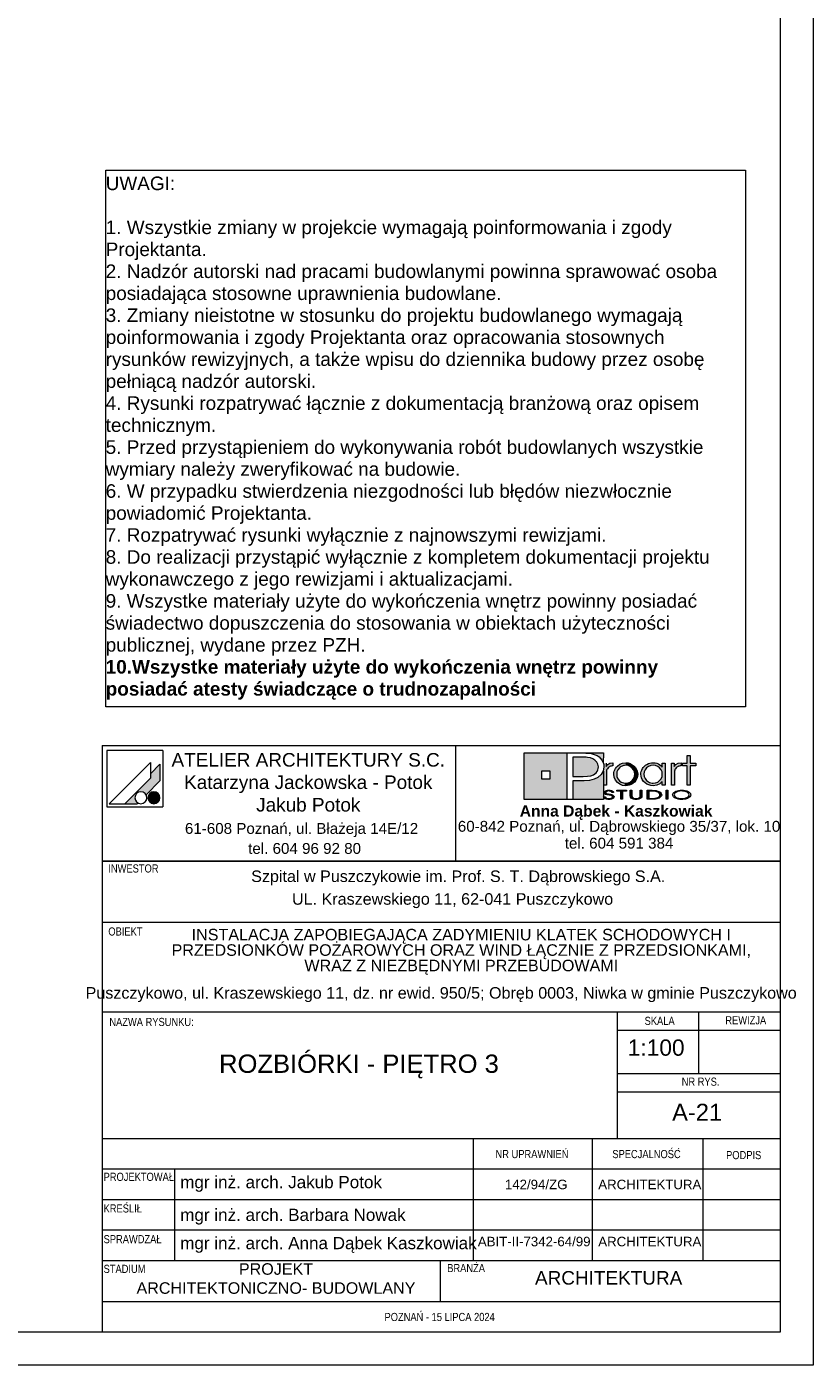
# Paper-space layout 'A-21 ROZBIÓRKI - PIĘTRO 3' of a CAD drawing. Header units: millimetres. Extents: x 0 to 540, y 0 to 297.
# Tile 6 of 7: x 424 to 540, y 0 to 197. Entities that reach past the tile are written whole.
import ezdxf

# ---------------------------------------------------------------- set-up
doc = ezdxf.new("R2010")
doc.units = ezdxf.units.MM
doc.header["$MEASUREMENT"] = 0
doc.layers.add('0_Nr_pióra__2', color=8, linetype='Continuous', lineweight=13)
for name, color, linetype, lineweight, true_color in [('0_Nr_pióra__249', 7, 'Continuous', 5, 0x191919), ('A_Arkusz_Nr_pióra__19', 7, 'Continuous', 5, 0x191919), ('A_Arkusz_Nr_pióra__255', 7, 'Continuous', 15, 0x242424)]:
    doc.layers.add(name, color=color, linetype=linetype, lineweight=lineweight, true_color=true_color)
doc.styles.add('STYL_AUTOMATYCZNY_1', font='arial.ttf')
doc.styles.add('STYL_AUTOMATYCZNY_2', font='ARIALN.TTF')
doc.styles.add('STYL_AUTOMATYCZNY_3', font='arial.ttf')

psp = doc.layouts.new('A-21 ROZBIÓRKI - PIĘTRO 3')

# ---------------------------------------------------------------- hatches: boundary and pattern name
at = {"layer": 'A_Arkusz_Nr_pióra__19', "linetype": 'Continuous', "lineweight": 0, "true_color": 0x131313}
h = psp.add_hatch(color=250, dxfattribs=at)
h.paths.add_polyline_path([(497.36, 90.34), (503.71, 90.34), (503.71, 83.46), (497.36, 83.46)])
h.paths.add_polyline_path([(499.96, 87.69), (501.15, 87.69), (501.15, 86.49), (499.96, 86.49)], flags=0)
for points in [[(506.17, 89.71), (505.71, 89.72), (504.53, 89.72), (504.53, 86.86), (506.06, 86.86), (506.69, 86.89), (507.19, 86.98), (507.59, 87.13), (507.79, 87.26), (507.96, 87.42), (508.11, 87.61), (508.21, 87.83), (508.28, 88.05), (508.3, 88.28), (508.24, 88.67), (508.07, 89), (507.78, 89.3), (507.48, 89.48), (507.12, 89.62), (506.71, 89.69), (506.5, 89.71)], [(509.03, 90.34), (509.02, 88.83), (508.99, 88.95), (508.83, 89.25), (508.63, 89.52), (508.39, 89.75), (508.11, 89.94), (507.83, 90.07), (507.54, 90.17), (507.23, 90.25), (506.87, 90.3), (506.07, 90.33), (506.02, 90.34)], [(504.53, 83.46), (509.03, 83.46), (509.03, 87.7), (508.73, 87.14), (508.24, 86.71), (507.69, 86.45), (507.02, 86.29), (506.24, 86.24), (504.53, 86.24)]]:
    psp.add_hatch(color=250, dxfattribs=at).paths.add_polyline_path(points)
at = {"layer": 'A_Arkusz_Nr_pióra__19', "linetype": 'Continuous', "lineweight": 5, "true_color": 0x191919}
for points in [[(509.46, 88.83), (509.02, 88.83), (509.02, 85.58), (509.48, 85.58), (509.49, 87.54, -0.145311), (509.61, 87.99, -0.140329), (510.1, 88.38), (510.45, 88.45), (510.45, 88.88), (510.01, 88.81), (509.68, 88.63), (509.46, 88.34)], [(510.56, 87.22), (510.58, 87.43), (510.63, 87.65), (510.71, 87.86), (510.82, 88.06), (510.95, 88.25), (511.11, 88.41), (511.48, 88.67), (511.88, 88.83), (512.33, 88.89), (512.35, 88.89), (512.33, 88.52), (512.17, 88.5), (512, 88.47), (511.83, 88.41), (511.67, 88.34), (511.53, 88.24), (511.39, 88.13), (511.17, 87.86), (511.04, 87.55), (511, 87.2), (511.04, 86.84), (511.18, 86.52), (511.4, 86.24), (511.68, 86.04), (511.99, 85.91), (512.17, 85.89), (512.15, 85.52), (511.88, 85.55), (511.47, 85.71), (511.11, 85.97), (510.8, 86.33), (510.62, 86.75)], [(512.33, 88.52), (512.68, 88.47), (513, 88.33), (513.29, 88.11), (513.5, 87.85), (513.62, 87.55), (513.67, 87.21), (513.64, 86.96), (514.05, 86.8), (514.07, 86.87), (514.1, 87.2), (514.08, 87.43), (514.03, 87.67), (513.93, 87.91), (513.77, 88.17), (513.56, 88.4), (513.3, 88.6), (513, 88.76), (512.68, 88.85), (512.35, 88.89)], [(520.14, 88.38), (520.05, 88.34), (519.97, 88.29), (519.87, 88.23), (519.76, 88.12), (519.67, 88.01), (519.6, 87.9), (519.56, 87.78), (519.53, 87.63), (519.52, 87.46), (519.52, 85.58), (519.07, 85.58), (519.07, 88.81), (519.5, 88.81), (519.5, 88.34), (519.72, 88.63), (520.05, 88.81), (520.49, 88.88), (520.49, 88.45), (520.36, 88.43), (520.24, 88.41)], [(521.85, 85.58), (521.41, 85.58), (521.41, 88.44), (520.7, 88.44), (520.7, 88.81), (521.41, 88.81), (521.41, 89.94), (521.85, 89.94), (521.85, 88.81), (522.66, 88.81), (522.66, 88.44), (521.85, 88.44)], [(443.6, 88.67), (442.2, 87.26), (442.2, 86.61), (438.43, 82.85), (440.24, 82.85), (440.35, 82.96), (440.22, 83.05), (440.11, 83.16), (440.02, 83.29), (439.96, 83.43), (439.92, 83.58), (439.91, 83.73), (439.92, 83.88), (439.96, 84.03), (440.02, 84.17), (440.11, 84.3), (440.22, 84.4), (440.35, 84.49), (440.49, 84.56), (440.64, 84.6), (440.79, 84.61), (440.94, 84.6), (441.09, 84.56), (441.23, 84.49), (441.36, 84.4), (441.46, 84.3), (441.56, 84.16), (443.6, 86.21), (443.6, 86.51)], [(443.6, 86.21), (443.6, 88.67), (442.2, 87.26), (442.2, 86.61), (438.43, 82.85), (440.24, 82.85), (440.35, 82.96, -1.314777), (441.56, 84.16)], [(512.86, 85.58), (512.6, 85.52), (512.33, 85.5), (512.15, 85.52), (512.17, 85.89), (512.34, 85.87), (512.69, 85.91), (513, 86.04), (513.28, 86.26), (513.5, 86.53), (513.62, 86.85), (513.64, 86.96), (514.05, 86.8), (513.97, 86.56), (513.8, 86.26), (513.61, 86.03), (513.38, 85.84), (513.12, 85.68)], [(442.36, 84.53), (443.02, 82.9, -0.39153), (441.92, 83.36, -0.418968)], [(442.36, 84.53), (443.02, 82.9, 0.455663), (443.49, 84.15, 0.390402)], [(509.33, 83.87), (509.06, 83.87), (509.08, 83.79), (509.13, 83.71), (509.2, 83.64), (509.28, 83.59), (509.36, 83.56), (509.43, 83.54), (509.48, 83.52), (509.61, 83.49), (509.74, 83.48), (509.82, 83.49), (509.9, 83.48), (510.05, 83.49), (510.24, 83.53), (510.41, 83.6), (510.52, 83.68), (510.59, 83.77), (510.62, 83.87), (510.61, 83.92), (510.58, 83.98), (510.55, 84.03), (510.49, 84.08), (510.44, 84.12), (510.35, 84.16), (510.3, 84.18), (510.2, 84.21), (510.16, 84.22), (510.15, 84.07), (510.19, 84.05), (510.29, 84), (510.34, 83.93), (510.36, 83.86), (510.35, 83.8), (510.31, 83.74), (510.23, 83.68), (510.17, 83.65), (510.11, 83.64), (510.02, 83.61), (509.94, 83.6), (509.87, 83.6), (509.8, 83.6), (509.71, 83.61), (509.63, 83.62), (509.56, 83.64), (509.49, 83.67), (509.45, 83.7), (509.39, 83.74), (509.35, 83.8)], [(510.29, 84.49), (510.55, 84.49), (510.53, 84.59), (510.47, 84.67), (510.35, 84.75), (510.21, 84.81), (510.04, 84.84), (509.85, 84.85), (509.66, 84.84), (509.49, 84.8), (509.34, 84.74), (509.23, 84.67), (509.16, 84.59), (509.14, 84.5), (509.16, 84.4), (509.22, 84.33), (509.32, 84.26), (509.4, 84.22), (509.47, 84.2), (509.53, 84.19), (509.65, 84.16), (509.76, 84.15), (509.88, 84.13), (509.99, 84.11), (510.07, 84.09), (510.15, 84.07), (510.16, 84.22), (510.04, 84.24), (509.88, 84.26), (509.69, 84.3), (509.6, 84.32), (509.52, 84.35), (509.45, 84.39), (509.41, 84.44), (509.4, 84.5), (509.42, 84.57), (509.46, 84.62), (509.54, 84.67), (509.62, 84.7), (509.72, 84.73), (509.81, 84.73), (509.9, 84.73), (509.99, 84.72), (510.07, 84.7), (510.15, 84.67), (510.22, 84.62), (510.27, 84.56)], [(511.85, 83.5), (511.6, 83.5), (511.6, 84.71), (511.02, 84.71), (511.02, 84.83), (512.43, 84.83), (512.43, 84.71), (511.85, 84.71)], [(514.45, 83.6), (514.36, 83.56), (514.25, 83.52), (514.12, 83.5), (513.99, 83.48), (513.86, 83.48), (513.67, 83.49), (513.5, 83.52), (513.34, 83.56), (513.15, 83.67), (513.03, 83.82), (513, 84), (513, 84.83), (513.25, 84.83), (513.25, 84), (513.26, 83.9), (513.31, 83.81), (513.37, 83.74, 0.154269), (513.86, 83.61, 0.149724), (514.34, 83.73), (514.41, 83.81)], [(514.41, 83.81), (514.45, 83.9), (514.46, 84), (514.46, 84.83), (514.72, 84.83), (514.72, 84), (514.7, 83.86), (514.63, 83.74), (514.53, 83.65), (514.45, 83.6)], [(515.76, 83.62), (516.04, 83.62), (516.04, 83.5), (515.51, 83.5), (515.51, 84.83), (516.04, 84.83), (516.04, 84.71), (515.76, 84.71)], [(516.23, 84.83), (516.55, 84.82), (516.75, 84.79), (516.75, 84.66), (516.59, 84.68), (516.38, 84.7), (516.13, 84.71), (516.04, 84.71), (516.04, 84.83)], [(516.74, 83.53), (516.72, 83.53), (516.5, 83.51), (516.25, 83.5), (516.04, 83.5), (516.04, 83.62), (516.13, 83.62), (516.28, 83.62), (516.45, 83.63), (516.53, 83.63), (516.66, 83.65), (516.74, 83.67)], [(517.07, 84.72), (517.23, 84.65), (517.36, 84.58), (517.48, 84.49), (517.57, 84.38), (517.62, 84.27), (517.64, 84.16), (517.61, 84.02), (517.53, 83.89), (517.39, 83.77), (517.25, 83.68), (517.09, 83.62), (516.92, 83.57), (516.74, 83.53), (516.74, 83.67), (516.88, 83.7), (517.07, 83.77), (517.22, 83.87), (517.31, 83.96), (517.37, 84.06), (517.39, 84.17), (517.37, 84.28), (517.3, 84.38), (517.21, 84.47), (517.08, 84.55), (516.93, 84.61), (516.75, 84.66), (516.75, 84.79), (516.83, 84.78)], [(518.57, 83.5), (518.32, 83.5), (518.32, 84.83), (518.57, 84.83)]]:
    psp.add_hatch(color=250, dxfattribs=at).paths.add_polyline_path(points)
h = psp.add_hatch(color=250, dxfattribs=at)
h.paths.add_polyline_path([(517.73, 86.15), (517.36, 85.79), (516.91, 85.57), (516.39, 85.5), (516.06, 85.53), (515.75, 85.61), (515.44, 85.75), (515.18, 85.92), (514.96, 86.14), (514.78, 86.41), (514.66, 86.67), (514.59, 86.93), (514.57, 87.2), (514.58, 87.41), (514.63, 87.61), (514.7, 87.82), (514.79, 88.02), (514.91, 88.19), (515.05, 88.36), (515.24, 88.52), (515.44, 88.65), (515.67, 88.76), (515.91, 88.83), (516.15, 88.87), (516.4, 88.89), (516.67, 88.87), (516.92, 88.81), (517.15, 88.72), (517.37, 88.59), (517.56, 88.43), (517.73, 88.24), (517.73, 88.51), (517.73, 88.81), (518.17, 88.81), (518.17, 87.53), (518.17, 85.58), (517.73, 85.58), (517.73, 85.83)])
h.paths.add_polyline_path([(515.81, 88.38, 0.471077), (515.22, 86.5, 0.494724), (517.4, 86.34, 0.387258), (517.36, 88.1, 0.314042)], flags=0)
h = psp.add_hatch(color=250, dxfattribs=at)
h.paths.add_polyline_path([(520.59, 84.85, 0.130991), (519.56, 84.6, 0.250658), (519.25, 84.17, 0.250617), (519.5, 83.77, 0.141351), (520.59, 83.48, 0.117723), (521.58, 83.7, 0.245905), (521.93, 84.16, 0.237366), (521.68, 84.56, 0.143887)])
h.paths.add_polyline_path([(520.59, 84.73, 0.128597), (519.81, 84.56), (519.72, 84.5), (519.65, 84.45), (519.58, 84.37), (519.54, 84.31), (519.51, 84.24), (519.5, 84.17), (519.53, 84.03), (519.62, 83.91), (519.78, 83.79, 0.126974), (520.59, 83.6, 0.113214), (521.35, 83.76), (521.49, 83.86), (521.58, 83.93), (521.63, 84.01), (521.66, 84.08), (521.67, 84.16), (521.65, 84.26), (521.6, 84.36), (521.52, 84.45), (521.39, 84.55, 0.11716)], flags=0)

# ---------------------------------------------------------------- linework, layer by layer
at = {"layer": '0_Nr_pióra__2', "color": 8, "linetype": 'Continuous', "lineweight": 13, "flags": 128}
psp.add_lwpolyline([(435.6, 176.33), (530.02, 176.33), (530.02, 97.15), (435.6, 97.15)], close=True, dxfattribs=at)
at = {"layer": '0_Nr_pióra__249', "color": 250, "linetype": 'Continuous', "lineweight": 5, "true_color": 0x191919}
for p, q in [((435.75, 90.68), (435.75, 82.41)), ((444.01, 90.68), (435.75, 90.68)), ((442.2, 88.91), (436.13, 82.85)), ((442.2, 88.91), (442.2, 86.61)), ((444.01, 90.68), (444.01, 82.41)), ((497.36, 90.34), (509.03, 90.34)), ((497.36, 83.46), (497.36, 90.34)), ((503.71, 83.46), (503.71, 90.34)), ((503.71, 90.34), (505.99, 90.34)), ((504.53, 89.72), (504.53, 86.86)), ((505.71, 89.72), (504.53, 89.72)), ((506.17, 89.71), (505.71, 89.72)), ((505.99, 90.34), (506.46, 90.33)), ((506.5, 89.71), (506.17, 89.71)), ((506.46, 90.33), (506.87, 90.3)), ((506.71, 89.69), (506.5, 89.71)), ((507.12, 89.62), (506.71, 89.69)), ((506.87, 90.3), (507.23, 90.25)), ((507.48, 89.48), (507.12, 89.62)), ((507.23, 90.25), (507.54, 90.17)), ((507.79, 89.29), (507.48, 89.48)), ((507.54, 90.17), (507.83, 90.07)), ((508.07, 89), (507.79, 89.29)), ((507.83, 90.07), (508.11, 89.94)), ((508.24, 88.67), (508.07, 89)), ((508.11, 89.94), (508.39, 89.75)), ((508.39, 89.75), (508.63, 89.52)), ((508.63, 89.52), (508.83, 89.25)), ((508.83, 89.25), (508.99, 88.95)), ((508.99, 88.95), (509.08, 88.62)), ((509.03, 90.34), (509.02, 88.81)), ((510.01, 88.81), (510.45, 88.88)), ((510.45, 88.88), (510.45, 88.45)), ((511.88, 88.83), (512.33, 88.89)), ((512.33, 88.89), (512.67, 88.86)), ((515.91, 88.83), (516.15, 88.87)), ((516.15, 88.87), (516.4, 88.89)), ((516.4, 88.89), (516.67, 88.87)), ((516.67, 88.87), (516.92, 88.81)), ((520.05, 88.81), (520.49, 88.88)), ((520.49, 88.88), (520.49, 88.45)), ((521.41, 88.81), (521.41, 89.94)), ((521.41, 89.94), (521.85, 89.94)), ((521.85, 89.94), (521.85, 88.81)), ((443.6, 88.67), (442.2, 87.26)), ((443.6, 88.67), (443.6, 86.51)), ((499.96, 87.69), (501.15, 87.69)), ((499.96, 87.69), (501.15, 87.69)), ((499.96, 86.49), (499.96, 87.69)), ((501.15, 87.69), (501.15, 86.49)), ((501.15, 87.69), (501.15, 86.49)), ((506.69, 86.89), (507.19, 86.98)), ((507.19, 86.98), (507.59, 87.13)), ((507.59, 87.13), (507.79, 87.26)), ((507.79, 87.26), (507.96, 87.42)), ((507.96, 87.42), (508.11, 87.61)), ((508.11, 87.61), (508.21, 87.83)), ((508.21, 87.83), (508.28, 88.05)), ((508.3, 88.28), (508.24, 88.67)), ((508.73, 87.14), (508.24, 86.71)), ((508.28, 88.05), (508.3, 88.28)), ((509.02, 87.66), (508.73, 87.14)), ((509.12, 88.27), (509.02, 87.66)), ((509.03, 87.67), (509.03, 83.46)), ((509.08, 88.62), (509.12, 88.27)), ((509.46, 88.81), (509.46, 88.34)), ((509.46, 88.34), (509.68, 88.63)), ((509.49, 87.63), (509.48, 87.46)), ((509.48, 87.46), (509.48, 85.58)), ((509.52, 87.78), (509.49, 87.63)), ((509.56, 87.9), (509.52, 87.78)), ((509.63, 88.01), (509.56, 87.9)), ((509.72, 88.12), (509.63, 88.01)), ((509.68, 88.63), (510.01, 88.81)), ((509.83, 88.23), (509.72, 88.12)), ((509.92, 88.29), (509.83, 88.23)), ((510.01, 88.34), (509.92, 88.29)), ((510.1, 88.38), (510.01, 88.34)), ((510.2, 88.41), (510.1, 88.38)), ((510.32, 88.43), (510.2, 88.41)), ((510.45, 88.45), (510.32, 88.43)), ((510.56, 87.22), (510.58, 87.43)), ((510.62, 86.75), (510.56, 87.22)), ((510.58, 87.43), (510.63, 87.65)), ((510.63, 87.65), (510.71, 87.86)), ((510.71, 87.86), (510.82, 88.06)), ((510.82, 88.06), (510.95, 88.25)), ((510.95, 88.25), (511.11, 88.41)), ((511.04, 87.55), (511, 87.2)), ((511, 87.2), (511.04, 86.84)), ((511.17, 87.86), (511.04, 87.55)), ((511.11, 88.41), (511.48, 88.67)), ((511.39, 88.13), (511.17, 87.86)), ((511.53, 88.24), (511.39, 88.13)), ((511.48, 88.67), (511.88, 88.83)), ((511.67, 88.34), (511.53, 88.24)), ((511.83, 88.41), (511.67, 88.34)), ((512, 88.47), (511.83, 88.41)), ((512.17, 88.5), (512, 88.47)), ((512.34, 88.52), (512.17, 88.5)), ((512.68, 88.47), (512.34, 88.52)), ((512.67, 88.86), (513, 88.76)), ((513, 88.33), (512.68, 88.47)), ((513, 88.76), (513.3, 88.6)), ((513.29, 88.11), (513, 88.33)), ((513.5, 87.85), (513.29, 88.11)), ((513.3, 88.6), (513.56, 88.4)), ((513.62, 87.55), (513.5, 87.85)), ((513.56, 88.4), (513.77, 88.17)), ((513.67, 87.21), (513.62, 87.55)), ((513.62, 86.85), (513.67, 87.21)), ((513.77, 88.17), (513.94, 87.9)), ((513.94, 87.9), (514.03, 87.67)), ((514.03, 87.67), (514.08, 87.43)), ((514.1, 87.2), (514.07, 86.87)), ((514.08, 87.43), (514.1, 87.2)), ((514.57, 87.2), (514.58, 87.41)), ((514.59, 86.93), (514.57, 87.2)), ((514.58, 87.41), (514.63, 87.61)), ((514.66, 86.67), (514.59, 86.93)), ((514.63, 87.61), (514.7, 87.82)), ((514.7, 87.82), (514.79, 88.02)), ((514.79, 88.02), (514.91, 88.19)), ((514.91, 88.19), (515.05, 88.36)), ((515.05, 87.55), (515.01, 87.22)), ((515.01, 87.22), (515.05, 86.87)), ((515.05, 88.36), (515.24, 88.52)), ((515.19, 87.85), (515.05, 87.55)), ((515.41, 88.12), (515.19, 87.85)), ((515.24, 88.52), (515.44, 88.65)), ((515.71, 88.34), (515.41, 88.12)), ((515.44, 88.65), (515.67, 88.76)), ((515.67, 88.76), (515.91, 88.83)), ((516.03, 88.47), (515.71, 88.34)), ((516.39, 88.52), (516.03, 88.47)), ((516.75, 88.47), (516.39, 88.52)), ((517.06, 88.34), (516.75, 88.47)), ((516.92, 88.81), (517.15, 88.72)), ((517.34, 88.12), (517.06, 88.34)), ((517.15, 88.72), (517.37, 88.59)), ((517.56, 87.85), (517.34, 88.12)), ((517.37, 88.59), (517.56, 88.43)), ((517.56, 88.43), (517.73, 88.24)), ((517.69, 87.54), (517.56, 87.85)), ((517.73, 87.19), (517.69, 87.54)), ((517.69, 86.85), (517.73, 87.19)), ((517.73, 88.24), (517.73, 88.81)), ((517.73, 88.81), (518.17, 88.81)), ((518.17, 88.81), (518.17, 85.58)), ((519.07, 85.58), (519.07, 88.81)), ((519.07, 88.81), (519.5, 88.81)), ((519.5, 88.81), (519.5, 88.34)), ((519.5, 88.34), (519.72, 88.63)), ((519.53, 87.63), (519.52, 87.46)), ((519.52, 87.46), (519.52, 85.58)), ((519.56, 87.78), (519.53, 87.63)), ((519.6, 87.9), (519.56, 87.78)), ((519.67, 88.01), (519.6, 87.9)), ((519.76, 88.12), (519.67, 88.01)), ((519.72, 88.63), (520.05, 88.81)), ((519.87, 88.23), (519.76, 88.12)), ((519.97, 88.29), (519.87, 88.23)), ((520.05, 88.34), (519.97, 88.29)), ((520.14, 88.38), (520.05, 88.34)), ((520.24, 88.41), (520.14, 88.38)), ((520.36, 88.43), (520.24, 88.41)), ((520.49, 88.45), (520.36, 88.43)), ((520.7, 88.44), (520.7, 88.81)), ((520.7, 88.81), (521.41, 88.81)), ((521.41, 88.44), (520.7, 88.44)), ((521.41, 85.58), (521.41, 88.44)), ((521.85, 88.81), (522.66, 88.81)), ((522.66, 88.44), (521.85, 88.44)), ((521.85, 88.44), (521.85, 85.58)), ((522.66, 88.81), (522.66, 88.44)), ((442.2, 86.61), (438.43, 82.85)), ((443.6, 86.21), (441.56, 84.16)), ((443.6, 86.51), (443.6, 86.21)), ((501.15, 86.49), (499.96, 86.49)), ((504.53, 86.86), (506.06, 86.86)), ((504.53, 86.24), (504.53, 83.46)), ((506.19, 86.24), (504.53, 86.24)), ((506.06, 86.86), (506.69, 86.89)), ((507, 86.29), (506.19, 86.24)), ((507.69, 86.45), (507, 86.29)), ((508.24, 86.71), (507.69, 86.45)), ((509.48, 85.58), (509.02, 85.58)), ((510.8, 86.33), (510.62, 86.75)), ((511.11, 85.97), (510.8, 86.33)), ((511.04, 86.84), (511.18, 86.52)), ((511.47, 85.71), (511.11, 85.97)), ((511.18, 86.52), (511.4, 86.24)), ((511.4, 86.24), (511.68, 86.04)), ((511.88, 85.55), (511.47, 85.71)), ((511.68, 86.04), (511.99, 85.91)), ((512.33, 85.5), (511.88, 85.55)), ((511.99, 85.91), (512.34, 85.87)), ((512.6, 85.52), (512.33, 85.5)), ((512.34, 85.87), (512.69, 85.91)), ((512.86, 85.58), (512.6, 85.52)), ((512.69, 85.91), (513, 86.04)), ((513.12, 85.68), (512.86, 85.58)), ((513, 86.04), (513.28, 86.26)), ((513.38, 85.84), (513.12, 85.68)), ((513.28, 86.26), (513.5, 86.53)), ((513.61, 86.03), (513.38, 85.84)), ((513.5, 86.53), (513.62, 86.85)), ((513.8, 86.26), (513.61, 86.03)), ((513.97, 86.56), (513.8, 86.26)), ((514.07, 86.87), (513.97, 86.56)), ((514.78, 86.41), (514.66, 86.67)), ((514.96, 86.14), (514.78, 86.41)), ((515.18, 85.92), (514.96, 86.14)), ((515.05, 86.87), (515.18, 86.55)), ((515.18, 86.55), (515.4, 86.28)), ((515.44, 85.75), (515.18, 85.92)), ((515.4, 86.28), (515.53, 86.16)), ((515.75, 85.61), (515.44, 85.75)), ((515.53, 86.16), (515.68, 86.06)), ((515.68, 86.06), (515.85, 85.98)), ((516.06, 85.53), (515.75, 85.61)), ((515.85, 85.98), (516.03, 85.92)), ((516.03, 85.92), (516.21, 85.88)), ((516.39, 85.5), (516.06, 85.53)), ((516.21, 85.88), (516.39, 85.87)), ((516.39, 85.87), (516.74, 85.91)), ((516.91, 85.57), (516.39, 85.5)), ((516.74, 85.91), (517.06, 86.05)), ((517.36, 85.79), (516.91, 85.57)), ((517.06, 86.05), (517.34, 86.26)), ((517.34, 86.26), (517.56, 86.54)), ((517.73, 86.15), (517.36, 85.79)), ((517.56, 86.54), (517.69, 86.85)), ((517.73, 85.58), (517.73, 86.15)), ((518.17, 85.58), (517.73, 85.58)), ((519.52, 85.58), (519.07, 85.58)), ((521.85, 85.58), (521.41, 85.58)), ((440.35, 82.96), (440.24, 82.85)), ((509.03, 83.46), (497.36, 83.46)), ((504.53, 83.46), (503.71, 83.46)), ((509.08, 83.79), (509.06, 83.87)), ((509.06, 83.87), (509.33, 83.87)), ((509.13, 83.71), (509.08, 83.79)), ((509.2, 83.64), (509.13, 83.71)), ((509.14, 84.5), (509.16, 84.59)), ((509.16, 84.4), (509.14, 84.5)), ((509.16, 84.59), (509.23, 84.67)), ((509.22, 84.33), (509.16, 84.4)), ((509.28, 83.59), (509.2, 83.64)), ((509.32, 84.26), (509.22, 84.33)), ((509.23, 84.67), (509.34, 84.74)), ((509.37, 83.55), (509.28, 83.59)), ((509.37, 84.23), (509.32, 84.26)), ((509.33, 83.87), (509.35, 83.8)), ((509.34, 84.74), (509.49, 84.8)), ((509.35, 83.8), (509.39, 83.74)), ((509.43, 84.21), (509.37, 84.23)), ((509.48, 83.52), (509.37, 83.55)), ((509.39, 83.74), (509.45, 83.7)), ((509.41, 84.56), (509.4, 84.5)), ((509.4, 84.5), (509.41, 84.44)), ((509.46, 84.62), (509.41, 84.56)), ((509.41, 84.44), (509.45, 84.39)), ((509.5, 84.19), (509.43, 84.21)), ((509.45, 84.39), (509.52, 84.35)), ((509.45, 83.7), (509.5, 83.67)), ((509.54, 84.67), (509.46, 84.62)), ((509.59, 83.5), (509.48, 83.52)), ((509.49, 84.8), (509.66, 84.84)), ((509.58, 84.18), (509.5, 84.19)), ((509.5, 83.67), (509.56, 83.64)), ((509.52, 84.35), (509.6, 84.32)), ((509.62, 84.7), (509.54, 84.67)), ((509.56, 83.64), (509.63, 83.62)), ((509.68, 84.16), (509.58, 84.18)), ((509.72, 83.48), (509.59, 83.5)), ((509.6, 84.32), (509.73, 84.29)), ((509.72, 84.73), (509.62, 84.7)), ((509.63, 83.62), (509.7, 83.61)), ((509.66, 84.84), (509.85, 84.85)), ((509.8, 84.14), (509.68, 84.16)), ((509.7, 83.61), (509.77, 83.6)), ((509.83, 84.73), (509.72, 84.73)), ((509.84, 83.48), (509.72, 83.48)), ((509.73, 84.29), (509.89, 84.26)), ((509.77, 83.6), (509.85, 83.6)), ((509.96, 84.12), (509.8, 84.14)), ((509.95, 84.72), (509.83, 84.73)), ((510.05, 83.49), (509.84, 83.48)), ((509.85, 84.85), (510.04, 84.84)), ((509.85, 83.6), (509.92, 83.6)), ((509.89, 84.26), (510.03, 84.24)), ((509.92, 83.6), (509.98, 83.61)), ((510.06, 84.7), (509.95, 84.72)), ((510.09, 84.09), (509.96, 84.12)), ((509.98, 83.61), (510.05, 83.62)), ((510.03, 84.24), (510.13, 84.22)), ((510.04, 84.84), (510.21, 84.81)), ((510.05, 83.62), (510.12, 83.64)), ((510.24, 83.53), (510.05, 83.49)), ((510.15, 84.67), (510.06, 84.7)), ((510.19, 84.05), (510.09, 84.09)), ((510.12, 83.64), (510.18, 83.66)), ((510.13, 84.22), (510.2, 84.21)), ((510.22, 84.62), (510.15, 84.67)), ((510.18, 83.66), (510.23, 83.68)), ((510.29, 84), (510.19, 84.05)), ((510.2, 84.21), (510.25, 84.2)), ((510.21, 84.81), (510.35, 84.75)), ((510.27, 84.56), (510.22, 84.62)), ((510.23, 83.68), (510.3, 83.74)), ((510.41, 83.6), (510.24, 83.53)), ((510.25, 84.2), (510.31, 84.18)), ((510.29, 84.49), (510.27, 84.56)), ((510.55, 84.49), (510.29, 84.49)), ((510.34, 83.93), (510.29, 84)), ((510.3, 83.74), (510.35, 83.8)), ((510.31, 84.18), (510.36, 84.16)), ((510.36, 83.86), (510.34, 83.93)), ((510.35, 84.75), (510.47, 84.67)), ((510.35, 83.8), (510.36, 83.86)), ((510.36, 84.16), (510.44, 84.12)), ((510.52, 83.68), (510.41, 83.6)), ((510.44, 84.12), (510.5, 84.08)), ((510.47, 84.67), (510.53, 84.59)), ((510.5, 84.08), (510.55, 84.03)), ((510.59, 83.77), (510.52, 83.68)), ((510.53, 84.59), (510.55, 84.49)), ((510.55, 84.03), (510.59, 83.98)), ((510.59, 83.98), (510.61, 83.92)), ((510.62, 83.87), (510.59, 83.77)), ((510.61, 83.92), (510.62, 83.87)), ((511.02, 84.71), (511.02, 84.83)), ((511.02, 84.83), (512.43, 84.83)), ((511.6, 84.71), (511.02, 84.71)), ((511.6, 83.5), (511.6, 84.71)), ((511.85, 83.5), (511.6, 83.5)), ((512.43, 84.71), (511.85, 84.71)), ((511.85, 84.71), (511.85, 83.5)), ((512.43, 84.83), (512.43, 84.71)), ((513, 84.83), (513.25, 84.83)), ((513, 84), (513, 84.83)), ((513.03, 83.82), (513, 84)), ((513.15, 83.67), (513.03, 83.82)), ((513.34, 83.56), (513.15, 83.67)), ((513.25, 84.83), (513.25, 84)), ((513.25, 84), (513.26, 83.9)), ((513.26, 83.9), (513.31, 83.81)), ((513.31, 83.81), (513.38, 83.73)), ((513.5, 83.52), (513.34, 83.56)), ((513.38, 83.73), (513.43, 83.7)), ((513.43, 83.7), (513.5, 83.67)), ((513.5, 83.67), (513.58, 83.64)), ((513.67, 83.49), (513.5, 83.52)), ((513.58, 83.64), (513.67, 83.62)), ((513.67, 83.62), (513.76, 83.61)), ((513.86, 83.48), (513.67, 83.49)), ((513.76, 83.61), (513.86, 83.61)), ((513.86, 83.61), (513.95, 83.61)), ((513.99, 83.48), (513.86, 83.48)), ((513.95, 83.61), (514.04, 83.62)), ((514.12, 83.5), (513.99, 83.48)), ((514.04, 83.62), (514.13, 83.64)), ((514.25, 83.52), (514.12, 83.5)), ((514.13, 83.64), (514.21, 83.67)), ((514.21, 83.67), (514.28, 83.7)), ((514.36, 83.56), (514.25, 83.52)), ((514.28, 83.7), (514.34, 83.73)), ((514.34, 83.73), (514.41, 83.81)), ((514.45, 83.6), (514.36, 83.56)), ((514.41, 83.81), (514.45, 83.9)), ((514.45, 83.9), (514.46, 84)), ((514.53, 83.65), (514.45, 83.6)), ((514.46, 84), (514.46, 84.83)), ((514.46, 84.83), (514.72, 84.83)), ((514.63, 83.74), (514.53, 83.65)), ((514.7, 83.86), (514.63, 83.74)), ((514.72, 84), (514.7, 83.86)), ((514.72, 84.83), (514.72, 84)), ((515.51, 83.5), (515.51, 84.83)), ((515.51, 84.83), (516.04, 84.83)), ((515.51, 83.5), (515.51, 84.83)), ((515.51, 84.83), (516.23, 84.83)), ((516.04, 83.5), (515.51, 83.5)), ((516.25, 83.5), (515.51, 83.5)), ((516.04, 84.71), (515.76, 84.71)), ((515.76, 84.71), (515.76, 83.62)), ((516.13, 84.71), (515.76, 84.71)), ((515.76, 84.71), (515.76, 83.62)), ((515.76, 83.62), (516.04, 83.62)), ((515.76, 83.62), (516.13, 83.62)), ((516.04, 84.83), (516.04, 84.71)), ((516.04, 83.62), (516.04, 83.5)), ((516.38, 84.7), (516.13, 84.71)), ((516.13, 83.62), (516.35, 83.62)), ((516.23, 84.83), (516.55, 84.82)), ((516.5, 83.51), (516.25, 83.5)), ((516.35, 83.62), (516.53, 83.63)), ((516.59, 84.68), (516.38, 84.7)), ((516.72, 83.53), (516.5, 83.51)), ((516.53, 83.63), (516.68, 83.65)), ((516.55, 84.82), (516.83, 84.78)), ((516.77, 84.65), (516.59, 84.68)), ((516.68, 83.65), (516.89, 83.7)), ((516.92, 83.57), (516.72, 83.53)), ((516.93, 84.61), (516.77, 84.65)), ((516.83, 84.78), (517.07, 84.72)), ((516.89, 83.7), (517.07, 83.77)), ((517.09, 83.62), (516.92, 83.57)), ((517.07, 84.55), (516.93, 84.61)), ((517.07, 84.72), (517.23, 84.65)), ((517.2, 84.48), (517.07, 84.55)), ((517.07, 83.77), (517.22, 83.87)), ((517.25, 83.68), (517.09, 83.62)), ((517.3, 84.38), (517.2, 84.48)), ((517.22, 83.87), (517.31, 83.96)), ((517.23, 84.65), (517.36, 84.58)), ((517.39, 83.77), (517.25, 83.68)), ((517.37, 84.28), (517.3, 84.38)), ((517.31, 83.96), (517.37, 84.06)), ((517.36, 84.58), (517.48, 84.49)), ((517.39, 84.17), (517.37, 84.28)), ((517.37, 84.06), (517.39, 84.17)), ((517.53, 83.89), (517.39, 83.77)), ((517.48, 84.49), (517.57, 84.38)), ((517.61, 84.02), (517.53, 83.89)), ((517.57, 84.38), (517.62, 84.27)), ((517.64, 84.16), (517.61, 84.02)), ((517.62, 84.27), (517.64, 84.16)), ((518.32, 83.5), (518.32, 84.83)), ((518.32, 84.83), (518.57, 84.83)), ((518.32, 83.5), (518.32, 84.83)), ((518.32, 84.83), (518.57, 84.83)), ((518.57, 83.5), (518.32, 83.5)), ((518.57, 83.5), (518.32, 83.5)), ((518.57, 84.83), (518.57, 83.5)), ((518.57, 84.83), (518.57, 83.5)), ((519.25, 84.17), (519.27, 84.28)), ((519.26, 84.07), (519.25, 84.17)), ((519.31, 83.97), (519.26, 84.07)), ((519.27, 84.28), (519.33, 84.39)), ((519.38, 83.87), (519.31, 83.97)), ((519.33, 84.39), (519.42, 84.5)), ((519.5, 83.77), (519.38, 83.87)), ((519.42, 84.5), (519.56, 84.6)), ((519.51, 84.24), (519.5, 84.17)), ((519.5, 84.17), (519.53, 84.03)), ((519.65, 83.67), (519.5, 83.77)), ((519.54, 84.31), (519.51, 84.24)), ((519.53, 84.03), (519.62, 83.91)), ((519.58, 84.37), (519.54, 84.31)), ((519.56, 84.6), (519.73, 84.69)), ((519.64, 84.44), (519.58, 84.37)), ((519.62, 83.91), (519.77, 83.79)), ((519.72, 84.5), (519.64, 84.44)), ((519.84, 83.6), (519.65, 83.67)), ((519.81, 84.56), (519.72, 84.5)), ((519.73, 84.69), (519.93, 84.76)), ((519.77, 83.79), (519.88, 83.74)), ((520.04, 84.66), (519.81, 84.56)), ((520.07, 83.53), (519.84, 83.6)), ((519.88, 83.74), (520, 83.69)), ((519.93, 84.76), (520.14, 84.81)), ((520, 83.69), (520.13, 83.65)), ((520.3, 84.71), (520.04, 84.66)), ((520.33, 83.49), (520.07, 83.53)), ((520.13, 83.65), (520.28, 83.62)), ((520.14, 84.81), (520.35, 84.84)), ((520.28, 83.62), (520.43, 83.6)), ((520.59, 84.73), (520.3, 84.71)), ((520.59, 83.48), (520.33, 83.49)), ((520.35, 84.84), (520.59, 84.85)), ((520.43, 83.6), (520.59, 83.6)), ((520.59, 84.85), (520.85, 84.84)), ((520.76, 84.72), (520.59, 84.73)), ((520.59, 83.6), (520.81, 83.61)), ((520.78, 83.48), (520.59, 83.48)), ((520.93, 84.7), (520.76, 84.72)), ((520.97, 83.51), (520.78, 83.48)), ((520.81, 83.61), (521.01, 83.64)), ((520.85, 84.84), (521.1, 84.8)), ((521.09, 84.67), (520.93, 84.7)), ((521.15, 83.54), (520.97, 83.51)), ((521.01, 83.64), (521.2, 83.7)), ((521.26, 84.61), (521.09, 84.67)), ((521.1, 84.8), (521.34, 84.73)), ((521.31, 83.59), (521.15, 83.54)), ((521.2, 83.7), (521.35, 83.76)), ((521.4, 84.54), (521.26, 84.61)), ((521.45, 83.64), (521.31, 83.59)), ((521.34, 84.73), (521.53, 84.65)), ((521.35, 83.76), (521.48, 83.84)), ((521.52, 84.45), (521.4, 84.54)), ((521.58, 83.7), (521.45, 83.64)), ((521.48, 83.84), (521.58, 83.93)), ((521.6, 84.36), (521.52, 84.45)), ((521.53, 84.65), (521.68, 84.56)), ((521.58, 83.93), (521.63, 84.01)), ((521.77, 83.84), (521.58, 83.7)), ((521.65, 84.26), (521.6, 84.36)), ((521.63, 84.01), (521.66, 84.08)), ((521.67, 84.16), (521.65, 84.26)), ((521.66, 84.08), (521.67, 84.16)), ((521.68, 84.56), (521.8, 84.45)), ((521.89, 84), (521.77, 83.84)), ((521.8, 84.45), (521.87, 84.36)), ((521.87, 84.36), (521.91, 84.26)), ((521.93, 84.16), (521.89, 84)), ((521.91, 84.26), (521.93, 84.16)), ((435.75, 82.41), (444.01, 82.41)), ((436.13, 82.85), (440.24, 82.85))]:
    psp.add_line(p, q, dxfattribs=at)
for centre, start, end in [((440.79, 83.73), 0, 180), ((440.79, 83.73), 180, 0), ((442.72, 83.73), 0, 180), ((442.72, 83.73), 180, 0)]:
    psp.add_arc(centre, 0.882, start, end, dxfattribs=at)
at = {"layer": 'A_Arkusz_Nr_pióra__255', "color": 250, "linetype": 'Continuous', "lineweight": 15, "true_color": 0x242424}
for p, q in [((535.1, 292.1), (535.1, 4.9)), ((435.1, 91.43), (535.1, 91.43)), ((435.1, 91.43), (435.1, 74.35)), ((487.22, 91.43), (487.22, 74.35)), ((435.1, 74.35), (535.1, 74.35)), ((435.1, 74.35), (435.1, 4.9)), ((535.1, 74.35), (435.1, 74.35)), ((435.1, 65.35), (535.1, 65.35)), ((435.1, 52.15), (535.1, 52.15)), ((511.1, 33.46), (511.1, 52.15)), ((523.1, 43.06), (523.1, 52.15)), ((511.1, 49.43), (535.1, 49.43)), ((511.1, 43.06), (535.1, 43.06)), ((511.1, 40.34), (535.1, 40.34)), ((435.1, 33.46), (535.1, 33.46)), ((489.85, 15.46), (489.85, 33.46)), ((507.43, 15.46), (507.43, 33.46)), ((523.75, 15.46), (523.75, 33.46)), ((435.1, 28.96), (535.1, 28.96)), ((445.8, 15.46), (445.8, 28.96)), ((435.1, 24.46), (535.1, 24.46)), ((435.1, 19.96), (535.1, 19.96)), ((445.8, 19.96), (535.1, 19.96)), ((435.1, 15.46), (534.96, 15.46)), ((449.1, 15.46), (535.1, 15.46)), ((484.96, 15.46), (484.96, 9.4)), ((435.1, 9.4), (535.1, 9.4)), ((435.1, 9.4), (535.1, 9.4)), ((535.1, 4.9), (29.9, 4.9))]:
    psp.add_line(p, q, dxfattribs=at)
at = {"layer": 'A_Arkusz_Nr_pióra__255', "color": 250, "linetype": 'Continuous', "lineweight": 15, "true_color": 0x242424, "flags": 128}
psp.add_lwpolyline([(0, 297), (540, 297), (540, 0), (0, 0)], close=True, dxfattribs=at)

# ---------------------------------------------------------------- texts
at = {"layer": '0_Nr_pióra__2', "color": 8, "linetype": 'Continuous', "lineweight": 13, "insert": (435.6, 175.38), "char_height": 2, "width": 93.4245, "attachment_point": 1, "line_spacing_factor": 0.972584, "style": 'STYL_AUTOMATYCZNY_1'}
psp.add_mtext('\\A1;{\\pql;\\fArial|b0|i0|c238|p0;\\W1.000000;UWAGI:\\P\\pql;\\fArial|b0|i0|c238|p0;\\W1.000000;\\P\\pql;\\fArial|b0|i0|c238|p0;\\W1.000000;1. Wszystkie zmiany w projekcie wymagają poinformowania i zgody Projektanta.\\P\\pql;\\fArial|b0|i0|c238|p0;\\W1.000000;2. Nadzór autorski nad pracami budowlanymi powinna sprawować osoba posiadająca stosowne uprawnienia budowlane.\\P\\pql;\\fArial|b0|i0|c238|p0;\\W1.000000;3. Zmiany nieistotne w stosunku do projektu budowlanego wymagają poinformowania i zgody Projektanta oraz opracowania stosownych rysunków rewizyjnych, a także wpisu do dziennika budowy przez osobę pełniącą nadzór autorski.\\P\\pql;\\fArial|b0|i0|c238|p0;\\W1.000000;4. Rysunki rozpatrywać łącznie z dokumentacją branżową oraz opisem technicznym.\\P\\pql;\\pt3.76365;\\fArial|b0|i0|c238|p0;\\W1.000000;5. Przed przystąpieniem do wykonywania robót budowlanych wszystkie wymiary należy zweryfikować na budowie.\\P\\pql;\\fArial|b0|i0|c238|p0;\\W1.000000;6. W przypadku stwierdzenia niezgodności lub błędów niezwłocznie powiadomić Projektanta.\\P\\pql;\\fArial|b0|i0|c238|p0;\\W1.000000;7. Rozpatrywać rysunki wyłącznie z najnowszymi rewizjami.\\P\\pql;\\fArial|b0|i0|c238|p0;\\W1.000000;8. Do realizacji przystąpić wyłącznie z kompletem dokumentacji projektu wykonawczego z jego rewizjami i aktualizacjami.\\P\\pql;\\fArial|b0|i0|c238|p0;\\W1.000000;9. Wszystke materiały użyte do wykończenia wnętrz powinny posiadać świadectwo dopuszczenia do stosowania w obiektach użyteczności publicznej, wydane przez PZH.\\P\\pql;\\fArial|b1|i0|c238|p0;\\W1.000000;10.Wszystke materiały użyte do wykończenia wnętrz powinny posiadać atesty świadczące o trudnozapalności}', dxfattribs=at)
at = {"layer": 'A_Arkusz_Nr_pióra__19', "color": 250, "linetype": 'Continuous', "lineweight": 5, "true_color": 0x191919, "attachment_point": 5}
for s, insert, char_height, style in [('\\A1;{\\pqc;\\fArial|b0|i0|c238|p0;\\W1.000000;ATELIER ARCHITEKTURY S.C.}', (465.49, 89.31), 1.9999, 'STYL_AUTOMATYCZNY_1'), ('\\A1;{\\pqc;\\fArial|b0|i0|c238|p0;\\W1.000000;Katarzyna Jackowska - Potok}', (465.49, 85.72), 1.9999, 'STYL_AUTOMATYCZNY_1'), ('\\A1;{\\pqc;\\fArial|b0|i0|c238|p0;\\W1.000000;Jakub Potok}', (465.49, 82.68), 1.9999, 'STYL_AUTOMATYCZNY_1'), ('\\A1;{\\pqc;\\fArial|b1|i0|c238|p0;\\W1.000000;Anna Dąbek - Kaszkowiak}', (510.91, 81.53), 1.6499, 'STYL_AUTOMATYCZNY_3'), ('\\A1;{\\pqc;\\fArial|b0|i0|c238|p0;\\W1.000000;61-608 Poznań, ul. Błażeja 14E/12}', (464.5, 78.96), 1.5999, 'STYL_AUTOMATYCZNY_1'), ('\\A1;{\\pqc;\\fArial|b0|i0|c238|p0;\\W1.000000;tel. 604 96 92 80}', (464.95, 76.24), 1.5999, 'STYL_AUTOMATYCZNY_1')]:
    psp.add_mtext(s, dxfattribs=dict(at, insert=insert, char_height=char_height, style=style))
at = {"layer": 'A_Arkusz_Nr_pióra__19', "color": 250, "linetype": 'Continuous', "lineweight": 5, "true_color": 0x191919, "insert": (511.35, 78.26), "char_height": 1.59993, "attachment_point": 5, "line_spacing_factor": 0.931904, "style": 'STYL_AUTOMATYCZNY_1'}
psp.add_mtext('\\A1;{\\pqc;\\fArial|b0|i0|c238|p0;\\W1.000000;6\\fArial|b0|i0|c238|p0;\\W1.000000;0\\fArial|b0|i0|c238|p0;\\W1.000000;-\\fArial|b0|i0|c238|p0;\\W1.000000;842\\fArial|b0|i0|c238|p0;\\W1.000000; Poznań, ul. Dąbrowskiego \\fArial|b0|i0|c238|p0;\\W1.000000;35/37, lok. 10\\P\\pqc;\\fArial|b0|i0|c238|p0;\\W1.000000;tel. 604 591 384}', dxfattribs=at)
at = {"layer": 'A_Arkusz_Nr_pióra__255', "color": 250, "linetype": 'Continuous', "lineweight": 15, "true_color": 0x242424}
for s, insert, char_height, attachment_point, style in [('\\A1;{\\pql;\\fArial Narrow|b0|i0|c238|p0;\\W1.000000;INWESTOR}', (435.99, 73.29), 1.2, 4, 'STYL_AUTOMATYCZNY_2'), ('\\A1;{\\pql;\\fArial|b0|i0|c238|p0;\\W1.000000;Szpital w Puszczykowie im. Prof. S. T. Dąbrowskiego S.A.}', (457.07, 71.89), 1.7, 4, 'STYL_AUTOMATYCZNY_1'), ('\\A1;{\\pqc;\\fArial|b0|i0|c238|p0;\\W1.000000;UL. Kraszewskiego 11, 62-041 Puszczykowo}', (486.79, 68.54), 1.7, 5, 'STYL_AUTOMATYCZNY_1'), ('\\A1;{\\pql;\\fArial Narrow|b0|i0|c238|p0;\\W1.000000;OBIEKT}', (435.99, 63.99), 1.2, 4, 'STYL_AUTOMATYCZNY_2'), ('\\A1;{\\pql;\\fArial Narrow|b0|i0|c238|p0;\\W1.000000;SKALA}', (515.12, 50.8), 1.2, 4, 'STYL_AUTOMATYCZNY_2'), ('\\A1;{\\pql;\\fArial Narrow|b0|i0|c238|p0;\\W1.000000;REWIZJA}', (527.03, 50.89), 1.2, 4, 'STYL_AUTOMATYCZNY_2'), ('\\A1;{\\pql;\\fArial Narrow|b0|i0|c238|p0;\\W1.000000;NAZWA RYSUNKU:}', (436.14, 50.64), 1.2, 4, 'STYL_AUTOMATYCZNY_2'), ('\\A1;{\\pql;\\fArial|b0|i0|c238|p0;\\W1.000000;1:100}', (512.63, 46.85), 2.3999, 4, 'STYL_AUTOMATYCZNY_1'), ('\\A1;{\\pqc;\\fArial|b0|i0|c238|p0;\\W1.000000;ROZBIÓRKI - PIĘTRO 3}', (472.97, 44.08), 2.7, 5, 'STYL_AUTOMATYCZNY_1'), ('\\A1;{\\pql;\\fArial Narrow|b0|i0|c238|p0;\\W1.000000;NR RYS.}', (520.59, 41.83), 1.2, 4, 'STYL_AUTOMATYCZNY_2'), ('\\A1;{\\pqc;\\fArial|b0|i0|c238|p0;\\W1.000000;A-21}', (522.87, 37.33), 2.5, 5, 'STYL_AUTOMATYCZNY_1'), ('\\A1;{\\pql;\\fArial Narrow|b0|i0|c238|p0;\\W1.000000;NR UPRAWNIEŃ}', (493.12, 31.15), 1.2, 4, 'STYL_AUTOMATYCZNY_2'), ('\\A1;{\\pql;\\fArial Narrow|b0|i0|c238|p0;\\W1.000000;SPECJALNOŚĆ}', (510.36, 31.15), 1.2, 4, 'STYL_AUTOMATYCZNY_2'), ('\\A1;{\\pql;\\fArial Narrow|b0|i0|c238|p0;\\W1.000000;PODPIS}', (527.14, 31), 1.2, 4, 'STYL_AUTOMATYCZNY_2'), ('\\A1;{\\pql;\\fArial Narrow|b0|i0|c238|p0;\\W1.000000;PROJEKTOWAŁ}', (435.29, 27.79), 1.2, 4, 'STYL_AUTOMATYCZNY_2'), ('\\A1;{\\pql;\\fArial|b0|i0|c238|p0;\\W1.000000;mgr inż. arch. Jakub Potok}', (446.6, 26.75), 1.7999, 4, 'STYL_AUTOMATYCZNY_1'), ('\\A1;{\\pql;\\fArial|b0|i0|c238|p0;\\W1.000000;142/94/ZG}', (494.5, 26.66), 1.4, 4, 'STYL_AUTOMATYCZNY_1'), ('\\A1;{\\pql;\\fArial|b0|i0|c238|p0;\\W1.000000;ARCHITEKTURA}', (508.28, 26.66), 1.4, 4, 'STYL_AUTOMATYCZNY_1'), ('\\A1;{\\pql;\\fArial Narrow|b0|i0|c238|p0;\\W1.000000;KREŚLIŁ}', (435.29, 23.13), 1.2, 4, 'STYL_AUTOMATYCZNY_2'), ('\\A1;{\\pql;\\fArial|b0|i0|c238|p0;\\W1.000000;mgr inż. arch. Barbara Nowak}', (446.6, 21.92), 1.7999, 4, 'STYL_AUTOMATYCZNY_1'), ('\\A1;{\\pql;\\fArial Narrow|b0|i0|c238|p0;\\W1.000000;SPRAWDZAŁ}', (435.29, 18.59), 1.2, 4, 'STYL_AUTOMATYCZNY_2'), ('\\A1;{\\pql;\\fArial|b0|i0|c238|p0;\\W1.000000;mgr inż. arch. Anna Dąbek Kaszkowiak }', (446.6, 17.75), 1.7999, 4, 'STYL_AUTOMATYCZNY_1'), ('\\A1;{\\pql;\\fArial|b0|i0|c238|p0;\\W1.000000;ABIT-II-7342-64/99}', (490.51, 18.24), 1.4, 4, 'STYL_AUTOMATYCZNY_1'), ('\\A1;{\\pql;\\fArial|b0|i0|c238|p0;\\W1.000000;ARCHITEKTURA}', (508.28, 18.24), 1.4, 4, 'STYL_AUTOMATYCZNY_1'), ('\\A1;{\\pql;\\fArial Narrow|b0|i0|c238|p0;\\W1.000000;STADIUM}', (435.29, 14.21), 1.2, 4, 'STYL_AUTOMATYCZNY_2'), ('\\A1;{\\pql;\\fArial Narrow|b0|i0|c238|p0;\\W1.000000;BRANŻA}', (485.99, 14.34), 1.2, 4, 'STYL_AUTOMATYCZNY_2'), ('\\A1;{\\pqc;\\fArial|b0|i0|c238|p0;\\W1.000000;ARCHITEKTURA}', (509.81, 12.88), 2, 5, 'STYL_AUTOMATYCZNY_1'), ('\\A1;{\\pql;\\fArial Narrow|b0|i0|c238|p0;\\W1.000000;POZNAŃ - 15 LIPCA 202\\fArial Narrow|b0|i0|c238|p0;\\W1.000000;4}', (476.74, 7.11), 1.19995, 4, 'STYL_AUTOMATYCZNY_2')]:
    psp.add_mtext(s, dxfattribs=dict(at, insert=insert, char_height=char_height, attachment_point=attachment_point, style=style))
at = {"layer": 'A_Arkusz_Nr_pióra__255', "color": 250, "linetype": 'Continuous', "lineweight": 15, "true_color": 0x242424, "char_height": 1.7, "attachment_point": 5, "style": 'STYL_AUTOMATYCZNY_1'}
for s, insert, width, line_spacing_factor in [('\\A1;{\\pqc;\\fArial|b0|i0|c238|p0;\\W1.000000;INSTALACJA ZAPOBIEGAJĄCA ZADYMIENIU KLATEK SCHODOWYCH I PRZEDSIONKÓW POŻAROWYCH ORAZ WIND ŁĄCZNIE Z PRZEDSIONKAMI, WRAZ Z NIEZBĘDNYMI PRZEBUDOWAMI}', (488.07, 61), 92.1354, 0.804067), ('\\A1;{\\pqc;\\fArial|b0|i0|c238|p0;\\W1.000000;Puszczykowo, ul. Kraszewskiego 11, dz. nr ewid. 950/5; Obręb 0003, Niwka w gminie Puszczykowo}', (485.1, 54.68), 100.0009, 0.930913)]:
    psp.add_mtext(s, dxfattribs=dict(at, insert=insert, width=width, line_spacing_factor=line_spacing_factor))
at = {"layer": 'A_Arkusz_Nr_pióra__255', "color": 250, "linetype": 'Continuous', "lineweight": 15, "true_color": 0x242424, "insert": (460.73, 12.78), "char_height": 1.7, "attachment_point": 5, "line_spacing_factor": 0.99104, "style": 'STYL_AUTOMATYCZNY_1'}
psp.add_mtext('\\A1;{\\pqc;\\fArial|b0|i0|c238|p0;\\W1.000000;PROJEKT \\P\\pqc;\\fArial|b0|i0|c238|p0;\\W1.000000;ARCHITEKTONICZNO- BUDOWLANY}', dxfattribs=at)

doc.saveas('drawing.dxf')
